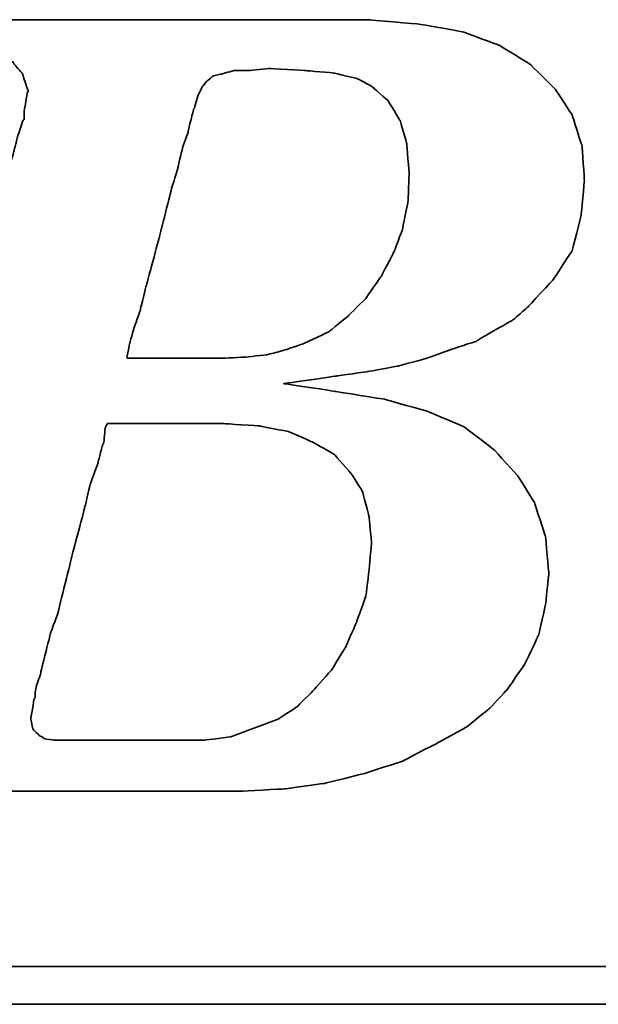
# Model space of a CAD drawing. Header units: millimetres. Extents: x 2494 to 2744, y 453 to 558.
# Tile 33 of 52: x 2667.82 to 2670.14, y 485.65 to 489.59. Entities that reach past the tile are written whole.
import ezdxf

# ---------------------------------------------------------------- set-up
doc = ezdxf.new("R2010")
doc.units = ezdxf.units.MM
doc.header["$LTSCALE"] = 0.2
doc.layers.add('layer 1', color=7, linetype='Continuous')

# ---------------------------------------------------------------- blocks, each defined once
blk = doc.blocks.new('TBI MOTION logo(完整正式版)')
at = {"layer": 'layer 1', "color": 22, "lineweight": 35}
for points, knots in [([(-64.65375, -6.86375), (-64.65375, -6.86375), (-64.84375, -7.29625), (-64.84375, -7.29625), (-64.84375, -7.29625), (-64.84375, -7.29625), (-64.86875, -7.34375), (-64.86875, -7.34375), (-64.86875, -7.34375), (-64.86875, -7.34375), (-64.86875, -7.36875), (-64.86875, -7.36875), (-64.86875, -7.36875), (-64.86875, -7.36875), (-65.15375, -7.65375), (-65.15375, -7.65375), (-65.15375, -7.65375), (-65.15375, -7.65375), (-65.17875, -7.65375), (-65.17875, -7.65375), (-65.17875, -7.65375), (-65.17875, -7.65375), (-65.20375, -7.67875), (-65.20375, -7.67875), (-65.20375, -7.67875), (-65.20375, -7.67875), (-65.58875, -7.87125), (-65.58875, -7.87125), (-65.58875, -7.87125), (-65.58875, -7.87125), (-65.63375, -7.87125), (-65.63375, -7.87125), (-65.63375, -7.87125), (-65.63375, -7.87125), (-65.65875, -7.89375), (-65.65875, -7.89375), (-65.65875, -7.89375), (-65.65875, -7.89375), (-66.09375, -7.94375), (-66.09375, -7.94375), (-66.09375, -7.94375), (-66.09375, -7.94375), (-66.11375, -7.94375), (-66.11375, -7.94375), (-66.11375, -7.94375), (-66.11375, -7.94375), (-66.16375, -7.94375), (-66.16375, -7.94375), (-66.16375, -7.94375), (-66.16375, -7.94375), (-66.30875, -7.94375), (-66.30875, -7.94375), (-66.30875, -7.94375), (-66.30875, -7.94375), (-66.69375, -7.94375), (-66.69375, -7.94375), (-66.69375, -7.94375), (-66.69375, -7.94375), (-67.07375, -7.94375), (-67.07375, -7.94375), (-67.07375, -7.94375), (-67.07375, -7.94375), (-67.12375, -7.94375), (-67.12375, -7.94375), (-67.12375, -7.94375), (-67.12375, -7.94375), (-67.12375, -7.96625), (-67.12375, -7.96625), (-67.12375, -7.96625), (-67.12375, -7.96625), (-67.14875, -7.99125), (-67.14875, -7.99125), (-67.14875, -7.99125), (-67.14875, -7.99125), (-67.24375, -8.34875), (-67.24375, -8.34875), (-67.24375, -8.34875), (-67.24375, -8.34875), (-67.31375, -8.68625), (-67.31375, -8.68625), (-67.31375, -8.68625), (-67.31375, -8.68625), (-67.26875, -8.68625), (-67.26875, -8.68625), (-67.26875, -8.68625), (-67.26875, -8.68625), (-67.07375, -8.68625), (-67.07375, -8.68625), (-67.07375, -8.68625), (-67.07375, -8.68625), (-66.54875, -8.68625), (-66.54875, -8.68625), (-66.54875, -8.68625), (-66.54875, -8.68625), (-65.82625, -8.68625), (-65.82625, -8.68625), (-65.82625, -8.68625), (-65.82625, -8.68625), (-65.01375, -8.68625), (-65.01375, -8.68625), (-65.01375, -8.68625), (-65.01375, -8.68625), (-64.05375, -8.68625), (-64.05375, -8.68625), (-64.05375, -8.68625), (-64.05375, -8.68625), (-62.08375, -8.68625), (-62.08375, -8.68625), (-62.08375, -8.68625), (-62.08375, -8.68625), (-60.06875, -8.68625), (-60.06875, -8.68625), (-60.06875, -8.68625), (-60.06875, -8.68625), (-59.10875, -8.68625), (-59.10875, -8.68625), (-59.10875, -8.68625), (-59.10875, -8.68625), (-58.29375, -8.68625), (-58.29375, -8.68625), (-58.29375, -8.68625), (-58.29375, -8.68625), (-57.57375, -8.68625), (-57.57375, -8.68625), (-57.57375, -8.68625), (-57.57375, -8.68625), (-57.04875, -8.68625), (-57.04875, -8.68625), (-57.04875, -8.68625), (-57.04875, -8.68625), (-56.85375, -8.68625), (-56.85375, -8.68625), (-56.85375, -8.68625), (-56.85375, -8.68625), (-56.70875, -8.68625), (-56.70875, -8.68625), (-56.70875, -8.68625), (-56.70875, -8.68625), (-56.61375, -8.68625), (-56.61375, -8.68625), (-56.61375, -8.68625), (-56.61375, -8.68625), (-56.56875, -8.68625), (-56.56875, -8.68625), (-56.56875, -8.68625), (-56.56875, -8.68625), (-55.65375, -8.63875), (-55.65375, -8.63875), (-55.65375, -8.63875), (-55.65375, -8.63875), (-54.76875, -8.51875), (-54.76875, -8.51875), (-54.76875, -8.51875), (-54.76875, -8.51875), (-53.90375, -8.30375), (-53.90375, -8.30375), (-53.90375, -8.30375), (-53.90375, -8.30375), (-53.08875, -8.03875), (-53.08875, -8.03875), (-53.08875, -8.03875), (-53.08875, -8.03875), (-52.34375, -7.65375), (-52.34375, -7.65375), (-52.34375, -7.65375), (-52.34375, -7.65375), (-51.69875, -7.29625), (-51.69875, -7.29625), (-51.69875, -7.29625), (-51.69875, -7.29625), (-51.21875, -6.91125), (-51.21875, -6.91125), (-51.21875, -6.91125), (-51.21875, -6.91125), (-50.83375, -6.50375), (-50.83375, -6.50375), (-50.83375, -6.50375), (-50.83375, -6.50375), (-50.44875, -5.94875), (-50.44875, -5.94875), (-50.44875, -5.94875), (-50.44875, -5.94875), (-50.13875, -5.30375), (-50.13875, -5.30375), (-50.13875, -5.30375), (-50.13875, -5.30375), (-49.99375, -4.65375), (-49.99375, -4.65375), (-49.99375, -4.65375), (-49.99375, -4.65375), (-49.92375, -3.98375), (-49.92375, -3.98375), (-49.92375, -3.98375), (-49.92375, -3.98375), (-49.99375, -3.19374), (-49.99375, -3.19374), (-49.99375, -3.19374), (-49.99375, -3.19374), (-50.23374, -2.44874), (-50.23374, -2.44874), (-50.23374, -2.44874), (-50.23374, -2.44874), (-50.59375, -1.87374), (-50.59375, -1.87374), (-50.59375, -1.87374), (-50.59375, -1.87374), (-51.09875, -1.31874), (-51.09875, -1.31874), (-51.09875, -1.31874), (-51.09875, -1.31874), (-51.74375, -0.81875), (-51.74375, -0.81875), (-51.74375, -0.81875), (-51.74375, -0.81875), (-52.53875, -0.48125), (-52.53875, -0.48125), (-52.53875, -0.48125), (-52.53875, -0.48125), (-53.47375, -0.21875), (-53.47375, -0.21875), (-53.47375, -0.21875), (-53.47375, -0.21875), (-54.52875, -0.04874), (-54.52875, -0.04874), (-54.52875, -0.04874), (-54.52875, -0.04874), (-55.65375, 0.12125), (-55.65375, 0.12125), (-55.65375, 0.12125), (-55.65375, 0.12125), (-54.50375, 0.28624), (-54.50375, 0.28624), (-54.50375, 0.28624), (-54.50375, 0.28624), (-53.83375, 0.38124), (-53.83375, 0.38124), (-53.83375, 0.38124), (-53.83375, 0.38124), (-53.18375, 0.50125), (-53.18375, 0.50125), (-53.18375, 0.50125), (-53.18375, 0.50125), (-52.55875, 0.66874), (-52.55875, 0.66874), (-52.55875, 0.66874), (-52.55875, 0.66874), (-52.03375, 0.86124), (-52.03375, 0.86124), (-52.03375, 0.86124), (-52.03375, 0.86124), (-51.50374, 1.03124), (-51.50374, 1.03124), (-51.50374, 1.03124), (-51.50374, 1.03124), (-51.09875, 1.27125), (-51.09875, 1.27125), (-51.09875, 1.27125), (-51.09875, 1.27125), (-50.71375, 1.48624), (-50.71375, 1.48624), (-50.71375, 1.48624), (-50.71375, 1.48624), (-50.37625, 1.77625), (-50.37625, 1.77625), (-50.37625, 1.77625), (-50.37625, 1.77625), (-49.82375, 2.37625), (-49.82375, 2.37625), (-49.82375, 2.37625), (-49.82375, 2.37625), (-49.41875, 2.99625), (-49.41875, 2.99625), (-49.41875, 2.99625), (-49.41875, 2.99625), (-49.22375, 3.76625), (-49.22375, 3.76625), (-49.22375, 3.76625), (-49.22375, 3.76625), (-49.15375, 4.50874), (-49.15375, 4.50874), (-49.15375, 4.50874), (-49.15375, 4.50874), (-49.20375, 5.25125), (-49.20375, 5.25125), (-49.20375, 5.25125), (-49.20375, 5.25125), (-49.41875, 5.92625), (-49.41875, 5.92625), (-49.41875, 5.92625), (-49.41875, 5.92625), (-49.77875, 6.47625), (-49.77875, 6.47625), (-49.77875, 6.47625), (-49.77875, 6.47625), (-50.33125, 7.02624), (-50.33125, 7.02624), (-50.33125, 7.02624), (-50.33125, 7.02624), (-51.00125, 7.43625), (-51.00125, 7.43625), (-51.00125, 7.43625), (-51.00125, 7.43625), (-51.79375, 7.72625), (-51.79375, 7.72625), (-51.79375, 7.72625), (-51.79375, 7.72625), (-52.72875, 7.89124), (-52.72875, 7.89124), (-52.72875, 7.89124), (-52.72875, 7.89124), (-53.83375, 7.98625), (-53.83375, 7.98625), (-53.83375, 7.98625), (-53.83375, 7.98625), (-53.92875, 7.98625), (-53.92875, 7.98625), (-53.92875, 7.98625), (-53.92875, 7.98625), (-54.26375, 7.98625), (-54.26375, 7.98625), (-54.26375, 7.98625), (-54.26375, 7.98625), (-54.74375, 7.98625), (-54.74375, 7.98625), (-54.74375, 7.98625), (-54.74375, 7.98625), (-55.36875, 7.98625), (-55.36875, 7.98625), (-55.36875, 7.98625), (-55.36875, 7.98625), (-56.13375, 7.98625), (-56.13375, 7.98625), (-56.13375, 7.98625), (-56.13375, 7.98625), (-56.94875, 7.98625), (-56.94875, 7.98625), (-56.94875, 7.98625), (-56.94875, 7.98625), (-58.77625, 7.98625), (-58.77625, 7.98625), (-58.77625, 7.98625), (-58.77625, 7.98625), (-60.59875, 7.98625), (-60.59875, 7.98625), (-60.59875, 7.98625), (-60.59875, 7.98625), (-61.41375, 7.98625), (-61.41375, 7.98625), (-61.41375, 7.98625), (-61.41375, 7.98625), (-62.17875, 7.98625), (-62.17875, 7.98625), (-62.17875, 7.98625), (-62.17875, 7.98625), (-62.80375, 7.98625), (-62.80375, 7.98625), (-62.80375, 7.98625), (-62.80375, 7.98625), (-63.30625, 7.98625), (-63.30625, 7.98625), (-63.30625, 7.98625), (-63.30625, 7.98625), (-63.57375, 7.98625), (-63.57375, 7.98625), (-63.57375, 7.98625), (-63.57375, 7.98625), (-63.57375, 7.96375), (-63.57375, 7.96375), (-63.57375, 7.96375), (-63.57375, 7.96375), (-63.59875, 7.94125), (-63.59875, 7.94125), (-63.59875, 7.94125), (-63.59875, 7.94125), (-63.69375, 7.55625), (-63.69375, 7.55625), (-63.69375, 7.55625), (-63.69375, 7.55625), (-63.76375, 7.24624), (-63.76375, 7.24624), (-63.76375, 7.24624), (-63.76375, 7.24624), (-63.23875, 7.24624), (-63.23875, 7.24624), (-63.23875, 7.24624), (-63.23875, 7.24624), (-62.75875, 7.24624), (-62.75875, 7.24624), (-62.75875, 7.24624), (-62.75875, 7.24624), (-62.61125, 7.24624), (-62.61125, 7.24624), (-62.61125, 7.24624), (-62.61125, 7.24624), (-62.56625, 7.24624), (-62.56625, 7.24624), (-62.56625, 7.24624), (-62.56625, 7.24624), (-62.22875, 7.24624), (-62.22875, 7.24624), (-62.22875, 7.24624), (-62.22875, 7.24624), (-62.20375, 7.24624), (-62.20375, 7.24624), (-62.20375, 7.24624), (-62.20375, 7.24624), (-62.17875, 7.21875), (-62.17875, 7.21875), (-62.17875, 7.21875), (-62.17875, 7.21875), (-61.96375, 7.17125), (-61.96375, 7.17125), (-61.96375, 7.17125), (-61.96375, 7.17125), (-61.72375, 7.12624), (-61.72375, 7.12624), (-61.72375, 7.12624), (-61.72375, 7.12624), (-61.70375, 7.12624), (-61.70375, 7.12624), (-61.70375, 7.12624), (-61.70375, 7.12624), (-61.55875, 7.07624), (-61.55875, 7.07624), (-61.55875, 7.07624), (-61.55875, 7.07624), (-61.50875, 7.07624), (-61.50875, 7.07624), (-61.50875, 7.07624), (-61.50875, 7.07624), (-61.48375, 7.02624), (-61.48375, 7.02624), (-61.48375, 7.02624), (-61.48375, 7.02624), (-61.31875, 6.83375), (-61.31875, 6.83375), (-61.31875, 6.83375), (-61.31875, 6.83375), (-61.29375, 6.81125), (-61.29375, 6.81125), (-61.29375, 6.81125), (-61.29375, 6.81125), (-61.29375, 6.78625), (-61.29375, 6.78625), (-61.29375, 6.78625), (-61.29375, 6.78625), (-61.19875, 6.50124), (-61.19875, 6.50124), (-61.19875, 6.50124), (-61.19875, 6.50124), (-61.17375, 6.45124), (-61.17375, 6.45124), (-61.17375, 6.45124), (-61.17375, 6.45124), (-61.19875, 6.40625), (-61.19875, 6.40625), (-61.19875, 6.40625), (-61.19875, 6.40625), (-61.26875, 5.99624), (-61.26875, 5.99624), (-61.26875, 5.99624), (-61.26875, 5.99624), (-61.26875, 5.85125), (-61.26875, 5.85125), (-61.26875, 5.85125), (-61.26875, 5.85125), (-61.26875, 5.82625), (-61.26875, 5.82625), (-61.26875, 5.82625), (-61.26875, 5.82625), (-61.29375, 5.80625), (-61.29375, 5.80625), (-61.29375, 5.80625), (-61.29375, 5.80625), (-61.34125, 5.66125), (-61.34125, 5.66125), (-61.34125, 5.66125), (-61.34125, 5.66125), (-61.41375, 5.44625), (-61.41375, 5.44625), (-61.41375, 5.44625), (-61.41375, 5.44625), (-61.48375, 5.15625), (-61.48375, 5.15625), (-61.48375, 5.15625), (-61.48375, 5.15625), (-61.58375, 4.82124), (-61.58375, 4.82124), (-61.58375, 4.82124), (-61.58375, 4.82124), (-61.79875, 4.00375), (-61.79875, 4.00375), (-61.79875, 4.00375), (-61.79875, 4.00375), (-62.05875, 2.99625), (-62.05875, 2.99625), (-62.05875, 2.99625), (-62.05875, 2.99625), (-62.34875, 1.91625), (-62.34875, 1.91625), (-62.34875, 1.91625), (-62.34875, 1.91625), (-62.97375, -0.41124), (-62.97375, -0.41124), (-62.97375, -0.41124), (-62.97375, -0.41124), (-63.59875, -2.75875), (-63.59875, -2.75875), (-63.59875, -2.75875), (-63.59875, -2.75875), (-63.88375, -3.86374), (-63.88375, -3.86374), (-63.88375, -3.86374), (-63.88375, -3.86374), (-64.14875, -4.82374), (-64.14875, -4.82374), (-64.14875, -4.82374), (-64.14875, -4.82374), (-64.36375, -5.64125), (-64.36375, -5.64125), (-64.36375, -5.64125), (-64.36375, -5.64125), (-64.43625, -5.97625), (-64.43625, -5.97625), (-64.43625, -5.97625), (-64.43625, -5.97625), (-64.50875, -6.28625), (-64.50875, -6.28625), (-64.50875, -6.28625), (-64.50875, -6.28625), (-64.50875, -6.30875), (-64.50875, -6.30875), (-64.50875, -6.30875), (-64.50875, -6.30875), (-64.57875, -6.50375), (-64.57875, -6.50375), (-64.57875, -6.50375), (-64.57875, -6.50375), (-64.62875, -6.69625), (-64.62875, -6.69625), (-64.62875, -6.69625), (-64.62875, -6.69625), (-64.62875, -6.76875), (-64.62875, -6.76875), (-64.62875, -6.76875), (-64.62875, -6.76875), (-64.62875, -6.81375), (-64.62875, -6.81375), (-64.62875, -6.81375), (-64.62875, -6.81375), (-64.62875, -6.83875), (-64.62875, -6.83875), (-64.62875, -6.83875), (-64.62875, -6.83875), (-64.65375, -6.86375), (-64.65375, -6.86375)], [0, 0, 0, 0, 0.00719424, 0.00719424, 0.00719424, 0.00719425, 0.01438849, 0.01438849, 0.01438849, 0.0143885, 0.02158273, 0.02158273, 0.02158273, 0.02158274, 0.02877698, 0.02877698, 0.02877698, 0.02877699, 0.03597122, 0.03597122, 0.03597122, 0.03597123, 0.04316547, 0.04316547, 0.04316547, 0.04316548, 0.05035971, 0.05035971, 0.05035971, 0.05035972, 0.05755396, 0.05755396, 0.05755396, 0.05755397, 0.0647482, 0.0647482, 0.0647482, 0.06474821, 0.07194245, 0.07194245, 0.07194245, 0.07194246, 0.07913669, 0.07913669, 0.07913669, 0.0791367, 0.08633094, 0.08633094, 0.08633094, 0.08633095, 0.09352518, 0.09352518, 0.09352518, 0.09352519, 0.10071942, 0.10071942, 0.10071942, 0.10071943, 0.10791367, 0.10791367, 0.10791367, 0.10791368, 0.11510791, 0.11510791, 0.11510791, 0.11510792, 0.12230216, 0.12230216, 0.12230216, 0.12230217, 0.1294964, 0.1294964, 0.1294964, 0.12949641, 0.13669065, 0.13669065, 0.13669065, 0.13669066, 0.14388489, 0.14388489, 0.14388489, 0.1438849, 0.15107914, 0.15107914, 0.15107914, 0.15107915, 0.15827338, 0.15827338, 0.15827338, 0.15827339, 0.16546763, 0.16546763, 0.16546763, 0.16546764, 0.17266187, 0.17266187, 0.17266187, 0.17266188, 0.17985612, 0.17985612, 0.17985612, 0.17985613, 0.18705036, 0.18705036, 0.18705036, 0.18705037, 0.1942446, 0.1942446, 0.1942446, 0.19424461, 0.20143885, 0.20143885, 0.20143885, 0.20143886, 0.20863309, 0.20863309, 0.20863309, 0.2086331, 0.21582734, 0.21582734, 0.21582734, 0.21582735, 0.22302158, 0.22302158, 0.22302158, 0.22302159, 0.23021583, 0.23021583, 0.23021583, 0.23021584, 0.23741007, 0.23741007, 0.23741007, 0.23741008, 0.24460432, 0.24460432, 0.24460432, 0.24460433, 0.25179856, 0.25179856, 0.25179856, 0.25179857, 0.25899281, 0.25899281, 0.25899281, 0.25899282, 0.26618705, 0.26618705, 0.26618705, 0.26618706, 0.27338129, 0.27338129, 0.27338129, 0.2733813, 0.28057554, 0.28057554, 0.28057554, 0.28057555, 0.28776978, 0.28776978, 0.28776978, 0.28776979, 0.29496403, 0.29496403, 0.29496403, 0.29496404, 0.30215827, 0.30215827, 0.30215827, 0.30215828, 0.30935252, 0.30935252, 0.30935252, 0.30935253, 0.31654676, 0.31654676, 0.31654676, 0.31654677, 0.32374101, 0.32374101, 0.32374101, 0.32374102, 0.33093525, 0.33093525, 0.33093525, 0.33093526, 0.3381295, 0.3381295, 0.3381295, 0.33812951, 0.34532374, 0.34532374, 0.34532374, 0.34532375, 0.35251799, 0.35251799, 0.35251799, 0.352518, 0.35971223, 0.35971223, 0.35971223, 0.35971224, 0.36690647, 0.36690647, 0.36690647, 0.36690648, 0.37410072, 0.37410072, 0.37410072, 0.37410073, 0.38129496, 0.38129496, 0.38129496, 0.38129497, 0.38848921, 0.38848921, 0.38848921, 0.38848922, 0.39568345, 0.39568345, 0.39568345, 0.39568346, 0.4028777, 0.4028777, 0.4028777, 0.40287771, 0.41007194, 0.41007194, 0.41007194, 0.41007195, 0.41726619, 0.41726619, 0.41726619, 0.4172662, 0.42446043, 0.42446043, 0.42446043, 0.42446044, 0.43165468, 0.43165468, 0.43165468, 0.43165469, 0.43884892, 0.43884892, 0.43884892, 0.43884893, 0.44604317, 0.44604317, 0.44604317, 0.44604318, 0.45323741, 0.45323741, 0.45323741, 0.45323742, 0.46043165, 0.46043165, 0.46043165, 0.46043166, 0.4676259, 0.4676259, 0.4676259, 0.46762591, 0.47482014, 0.47482014, 0.47482014, 0.47482015, 0.48201439, 0.48201439, 0.48201439, 0.4820144, 0.48920863, 0.48920863, 0.48920863, 0.48920864, 0.49640288, 0.49640288, 0.49640288, 0.49640289, 0.50359712, 0.50359712, 0.50359712, 0.50359713, 0.51079137, 0.51079137, 0.51079137, 0.51079138, 0.51798561, 0.51798561, 0.51798561, 0.51798562, 0.52517986, 0.52517986, 0.52517986, 0.52517987, 0.5323741, 0.5323741, 0.5323741, 0.53237411, 0.53956835, 0.53956835, 0.53956835, 0.53956836, 0.54676259, 0.54676259, 0.54676259, 0.5467626, 0.55395683, 0.55395683, 0.55395683, 0.55395684, 0.56115108, 0.56115108, 0.56115108, 0.56115109, 0.56834532, 0.56834532, 0.56834532, 0.56834533, 0.57553957, 0.57553957, 0.57553957, 0.57553958, 0.58273381, 0.58273381, 0.58273381, 0.58273382, 0.58992806, 0.58992806, 0.58992806, 0.58992807, 0.5971223, 0.5971223, 0.5971223, 0.59712231, 0.60431655, 0.60431655, 0.60431655, 0.60431656, 0.61151079, 0.61151079, 0.61151079, 0.6115108, 0.61870504, 0.61870504, 0.61870504, 0.61870505, 0.62589928, 0.62589928, 0.62589928, 0.62589929, 0.63309353, 0.63309353, 0.63309353, 0.63309354, 0.64028777, 0.64028777, 0.64028777, 0.64028778, 0.64748201, 0.64748201, 0.64748201, 0.64748202, 0.65467626, 0.65467626, 0.65467626, 0.65467627, 0.6618705, 0.6618705, 0.6618705, 0.66187051, 0.66906475, 0.66906475, 0.66906475, 0.66906476, 0.67625899, 0.67625899, 0.67625899, 0.676259, 0.68345324, 0.68345324, 0.68345324, 0.68345325, 0.69064748, 0.69064748, 0.69064748, 0.69064749, 0.69784173, 0.69784173, 0.69784173, 0.69784174, 0.70503597, 0.70503597, 0.70503597, 0.70503598, 0.71223022, 0.71223022, 0.71223022, 0.71223023, 0.71942446, 0.71942446, 0.71942446, 0.71942447, 0.72661871, 0.72661871, 0.72661871, 0.72661872, 0.73381295, 0.73381295, 0.73381295, 0.73381296, 0.74100719, 0.74100719, 0.74100719, 0.7410072, 0.74820144, 0.74820144, 0.74820144, 0.74820145, 0.75539568, 0.75539568, 0.75539568, 0.75539569, 0.76258993, 0.76258993, 0.76258993, 0.76258994, 0.76978417, 0.76978417, 0.76978417, 0.76978418, 0.77697842, 0.77697842, 0.77697842, 0.77697843, 0.78417266, 0.78417266, 0.78417266, 0.78417267, 0.79136691, 0.79136691, 0.79136691, 0.79136692, 0.79856115, 0.79856115, 0.79856115, 0.79856116, 0.8057554, 0.8057554, 0.8057554, 0.80575541, 0.81294964, 0.81294964, 0.81294964, 0.81294965, 0.82014388, 0.82014388, 0.82014388, 0.82014389, 0.82733813, 0.82733813, 0.82733813, 0.82733814, 0.83453237, 0.83453237, 0.83453237, 0.83453238, 0.84172662, 0.84172662, 0.84172662, 0.84172663, 0.84892086, 0.84892086, 0.84892086, 0.84892087, 0.85611511, 0.85611511, 0.85611511, 0.85611512, 0.86330935, 0.86330935, 0.86330935, 0.86330936, 0.8705036, 0.8705036, 0.8705036, 0.87050361, 0.87769784, 0.87769784, 0.87769784, 0.87769785, 0.88489209, 0.88489209, 0.88489209, 0.8848921, 0.89208633, 0.89208633, 0.89208633, 0.89208634, 0.89928058, 0.89928058, 0.89928058, 0.89928059, 0.90647482, 0.90647482, 0.90647482, 0.90647483, 0.91366906, 0.91366906, 0.91366906, 0.91366907, 0.92086331, 0.92086331, 0.92086331, 0.92086332, 0.92805755, 0.92805755, 0.92805755, 0.92805756, 0.9352518, 0.9352518, 0.9352518, 0.93525181, 0.94244604, 0.94244604, 0.94244604, 0.94244605, 0.94964029, 0.94964029, 0.94964029, 0.9496403, 0.95683453, 0.95683453, 0.95683453, 0.95683454, 0.96402878, 0.96402878, 0.96402878, 0.96402879, 0.97122302, 0.97122302, 0.97122302, 0.97122303, 0.97841727, 0.97841727, 0.97841727, 0.97841728, 0.98561151, 0.98561151, 0.98561151, 0.98561152, 0.99280576, 0.99280576, 0.99280576, 0.99280577, 1, 1, 1, 1]), ([(-57.50375, 6.35625), (-57.50375, 6.35625), (-57.57375, 6.11625), (-57.57375, 6.11625), (-57.57375, 6.11625), (-57.57375, 6.11625), (-57.57375, 6.09125), (-57.57375, 6.09125), (-57.57375, 6.09125), (-57.57375, 6.09125), (-57.59875, 6.06625), (-57.59875, 6.06625), (-57.59875, 6.06625), (-57.59875, 6.06625), (-57.64875, 5.87625), (-57.64875, 5.87625), (-57.64875, 5.87625), (-57.64875, 5.87625), (-57.71875, 5.58875), (-57.71875, 5.58875), (-57.71875, 5.58875), (-57.71875, 5.58875), (-57.71875, 5.56625), (-57.71875, 5.56625), (-57.71875, 5.56625), (-57.71875, 5.56625), (-57.83875, 5.23125), (-57.83875, 5.23125), (-57.83875, 5.23125), (-57.83875, 5.23125), (-57.93625, 4.82124), (-57.93625, 4.82124), (-57.93625, 4.82124), (-57.93625, 4.82124), (-57.93625, 4.79624), (-57.93625, 4.79624), (-57.93625, 4.79624), (-57.93625, 4.79624), (-58.07875, 4.34125), (-58.07875, 4.34125), (-58.07875, 4.34125), (-58.07875, 4.34125), (-58.34375, 3.28625), (-58.34375, 3.28625), (-58.34375, 3.28625), (-58.34375, 3.28625), (-58.62875, 2.23124), (-58.62875, 2.23124), (-58.62875, 2.23124), (-58.62875, 2.23124), (-58.74875, 1.75125), (-58.74875, 1.75125), (-58.74875, 1.75125), (-58.74875, 1.75125), (-58.74875, 1.72625), (-58.74875, 1.72625), (-58.74875, 1.72625), (-58.74875, 1.72625), (-58.89375, 1.31625), (-58.89375, 1.31625), (-58.89375, 1.31625), (-58.89375, 1.31625), (-58.98875, 0.98124), (-58.98875, 0.98124), (-58.98875, 0.98124), (-58.98875, 0.98124), (-59.03875, 0.71625), (-59.03875, 0.71625), (-59.03875, 0.71625), (-59.03875, 0.71625), (-59.03875, 0.66874), (-59.03875, 0.66874), (-59.03875, 0.66874), (-59.03875, 0.66874), (-58.91875, 0.66874), (-58.91875, 0.66874), (-58.91875, 0.66874), (-58.91875, 0.66874), (-58.53375, 0.66874), (-58.53375, 0.66874), (-58.53375, 0.66874), (-58.53375, 0.66874), (-58.10375, 0.66874), (-58.10375, 0.66874), (-58.10375, 0.66874), (-58.10375, 0.66874), (-57.66875, 0.66874), (-57.66875, 0.66874), (-57.66875, 0.66874), (-57.66875, 0.66874), (-57.33375, 0.66874), (-57.33375, 0.66874), (-57.33375, 0.66874), (-57.33375, 0.66874), (-57.09375, 0.66874), (-57.09375, 0.66874), (-57.09375, 0.66874), (-57.09375, 0.66874), (-56.99875, 0.66874), (-56.99875, 0.66874), (-56.99875, 0.66874), (-56.99875, 0.66874), (-56.49375, 0.69374), (-56.49375, 0.69374), (-56.49375, 0.69374), (-56.49375, 0.69374), (-56.01375, 0.74374), (-56.01375, 0.74374), (-56.01375, 0.74374), (-56.01375, 0.74374), (-55.58375, 0.86124), (-55.58375, 0.86124), (-55.58375, 0.86124), (-55.58375, 0.86124), (-55.17375, 1.00624), (-55.17375, 1.00624), (-55.17375, 1.00624), (-55.17375, 1.00624), (-54.67375, 1.24625), (-54.67375, 1.24625), (-54.67375, 1.24625), (-54.67375, 1.24625), (-54.26375, 1.58124), (-54.26375, 1.58124), (-54.26375, 1.58124), (-54.26375, 1.58124), (-53.87875, 1.96374), (-53.87875, 1.96374), (-53.87875, 1.96374), (-53.87875, 1.96374), (-53.54375, 2.44625), (-53.54375, 2.44625), (-53.54375, 2.44625), (-53.54375, 2.44625), (-53.27875, 2.95125), (-53.27875, 2.95125), (-53.27875, 2.95125), (-53.27875, 2.95125), (-53.08875, 3.45124), (-53.08875, 3.45124), (-53.08875, 3.45124), (-53.08875, 3.45124), (-52.96875, 4.05124), (-52.96875, 4.05124), (-52.96875, 4.05124), (-52.96875, 4.05124), (-52.94375, 4.65125), (-52.94375, 4.65125), (-52.94375, 4.65125), (-52.94375, 4.65125), (-52.99375, 5.30125), (-52.99375, 5.30125), (-52.99375, 5.30125), (-52.99375, 5.30125), (-53.13875, 5.80625), (-53.13875, 5.80625), (-53.13875, 5.80625), (-53.13875, 5.80625), (-53.39875, 6.23625), (-53.39875, 6.23625), (-53.39875, 6.23625), (-53.39875, 6.23625), (-53.75875, 6.54875), (-53.75875, 6.54875), (-53.75875, 6.54875), (-53.75875, 6.54875), (-54.07375, 6.71625), (-54.07375, 6.71625), (-54.07375, 6.71625), (-54.07375, 6.71625), (-54.57375, 6.83375), (-54.57375, 6.83375), (-54.57375, 6.83375), (-54.57375, 6.83375), (-55.17375, 6.88625), (-55.17375, 6.88625), (-55.17375, 6.88625), (-55.17375, 6.88625), (-55.96875, 6.93125), (-55.96875, 6.93125), (-55.96875, 6.93125), (-55.96875, 6.93125), (-56.39875, 6.88625), (-56.39875, 6.88625), (-56.39875, 6.88625), (-56.39875, 6.88625), (-56.42125, 6.88625), (-56.42125, 6.88625), (-56.42125, 6.88625), (-56.42125, 6.88625), (-56.73375, 6.88625), (-56.73375, 6.88625), (-56.73375, 6.88625), (-56.73375, 6.88625), (-56.99875, 6.81125), (-56.99875, 6.81125), (-56.99875, 6.81125), (-56.99875, 6.81125), (-57.02375, 6.81125), (-57.02375, 6.81125), (-57.02375, 6.81125), (-57.02375, 6.81125), (-57.18875, 6.76625), (-57.18875, 6.76625), (-57.18875, 6.76625), (-57.18875, 6.76625), (-57.30875, 6.66625), (-57.30875, 6.66625), (-57.30875, 6.66625), (-57.30875, 6.66625), (-57.40875, 6.54875), (-57.40875, 6.54875), (-57.40875, 6.54875), (-57.40875, 6.54875), (-57.50375, 6.35625), (-57.50375, 6.35625)], [0, 0, 0, 0, 0.01851852, 0.01851852, 0.01851852, 0.01851853, 0.03703704, 0.03703704, 0.03703704, 0.03703705, 0.05555556, 0.05555556, 0.05555556, 0.05555557, 0.07407407, 0.07407407, 0.07407407, 0.07407408, 0.09259259, 0.09259259, 0.09259259, 0.0925926, 0.11111111, 0.11111111, 0.11111111, 0.11111112, 0.12962963, 0.12962963, 0.12962963, 0.12962964, 0.14814815, 0.14814815, 0.14814815, 0.14814816, 0.16666667, 0.16666667, 0.16666667, 0.16666668, 0.18518519, 0.18518519, 0.18518519, 0.1851852, 0.2037037, 0.2037037, 0.2037037, 0.20370371, 0.22222222, 0.22222222, 0.22222222, 0.22222223, 0.24074074, 0.24074074, 0.24074074, 0.24074075, 0.25925926, 0.25925926, 0.25925926, 0.25925927, 0.27777778, 0.27777778, 0.27777778, 0.27777779, 0.2962963, 0.2962963, 0.2962963, 0.29629631, 0.31481481, 0.31481481, 0.31481481, 0.31481482, 0.33333333, 0.33333333, 0.33333333, 0.33333334, 0.35185185, 0.35185185, 0.35185185, 0.35185186, 0.37037037, 0.37037037, 0.37037037, 0.37037038, 0.38888889, 0.38888889, 0.38888889, 0.3888889, 0.40740741, 0.40740741, 0.40740741, 0.40740742, 0.42592593, 0.42592593, 0.42592593, 0.42592594, 0.44444444, 0.44444444, 0.44444444, 0.44444445, 0.46296296, 0.46296296, 0.46296296, 0.46296297, 0.48148148, 0.48148148, 0.48148148, 0.48148149, 0.5, 0.5, 0.5, 0.50000001, 0.51851852, 0.51851852, 0.51851852, 0.51851853, 0.53703704, 0.53703704, 0.53703704, 0.53703705, 0.55555556, 0.55555556, 0.55555556, 0.55555557, 0.57407407, 0.57407407, 0.57407407, 0.57407408, 0.59259259, 0.59259259, 0.59259259, 0.5925926, 0.61111111, 0.61111111, 0.61111111, 0.61111112, 0.62962963, 0.62962963, 0.62962963, 0.62962964, 0.64814815, 0.64814815, 0.64814815, 0.64814816, 0.66666667, 0.66666667, 0.66666667, 0.66666668, 0.68518519, 0.68518519, 0.68518519, 0.6851852, 0.7037037, 0.7037037, 0.7037037, 0.70370371, 0.72222222, 0.72222222, 0.72222222, 0.72222223, 0.74074074, 0.74074074, 0.74074074, 0.74074075, 0.75925926, 0.75925926, 0.75925926, 0.75925927, 0.77777778, 0.77777778, 0.77777778, 0.77777779, 0.7962963, 0.7962963, 0.7962963, 0.79629631, 0.81481481, 0.81481481, 0.81481481, 0.81481482, 0.83333333, 0.83333333, 0.83333333, 0.83333334, 0.85185185, 0.85185185, 0.85185185, 0.85185186, 0.87037037, 0.87037037, 0.87037037, 0.87037038, 0.88888889, 0.88888889, 0.88888889, 0.8888889, 0.90740741, 0.90740741, 0.90740741, 0.90740742, 0.92592593, 0.92592593, 0.92592593, 0.92592594, 0.94444444, 0.94444444, 0.94444444, 0.94444445, 0.96296296, 0.96296296, 0.96296296, 0.96296297, 0.98148148, 0.98148148, 0.98148148, 0.98148149, 1, 1, 1, 1]), ([(-61.03125, -6.57375), (-61.03125, -6.57375), (-61.03125, -6.67125), (-61.03125, -6.67125), (-61.03125, -6.67125), (-61.03125, -6.67125), (-61.05375, -6.69625), (-61.05375, -6.69625), (-61.05375, -6.69625), (-61.05375, -6.69625), (-61.12375, -7.12875), (-61.12375, -7.12875), (-61.12375, -7.12875), (-61.12375, -7.12875), (-61.07875, -7.34375), (-61.07875, -7.34375), (-61.07875, -7.34375), (-61.07875, -7.34375), (-60.93375, -7.48875), (-60.93375, -7.48875), (-60.93375, -7.48875), (-60.93375, -7.48875), (-60.81375, -7.55625), (-60.81375, -7.55625), (-60.81375, -7.55625), (-60.81375, -7.55625), (-60.62375, -7.58375), (-60.62375, -7.58375), (-60.62375, -7.58375), (-60.62375, -7.58375), (-60.30875, -7.58375), (-60.30875, -7.58375), (-60.30875, -7.58375), (-60.30875, -7.58375), (-59.97375, -7.58375), (-59.97375, -7.58375), (-59.97375, -7.58375), (-59.97375, -7.58375), (-59.87875, -7.58375), (-59.87875, -7.58375), (-59.87875, -7.58375), (-59.87875, -7.58375), (-59.63625, -7.58375), (-59.63625, -7.58375), (-59.63625, -7.58375), (-59.63625, -7.58375), (-58.96875, -7.58375), (-58.96875, -7.58375), (-58.96875, -7.58375), (-58.96875, -7.58375), (-58.29375, -7.58375), (-58.29375, -7.58375), (-58.29375, -7.58375), (-58.29375, -7.58375), (-58.05375, -7.58375), (-58.05375, -7.58375), (-58.05375, -7.58375), (-58.05375, -7.58375), (-57.98375, -7.58375), (-57.98375, -7.58375), (-57.98375, -7.58375), (-57.98375, -7.58375), (-57.35875, -7.58375), (-57.35875, -7.58375), (-57.35875, -7.58375), (-57.35875, -7.58375), (-56.78375, -7.50875), (-56.78375, -7.50875), (-56.78375, -7.50875), (-56.78375, -7.50875), (-56.27875, -7.31875), (-56.27875, -7.31875), (-56.27875, -7.31875), (-56.27875, -7.31875), (-55.77375, -7.12875), (-55.77375, -7.12875), (-55.77375, -7.12875), (-55.77375, -7.12875), (-55.36875, -6.86375), (-55.36875, -6.86375), (-55.36875, -6.86375), (-55.36875, -6.86375), (-55.00875, -6.50375), (-55.00875, -6.50375), (-55.00875, -6.50375), (-55.00875, -6.50375), (-54.62375, -6.06875), (-54.62375, -6.06875), (-54.62375, -6.06875), (-54.62375, -6.06875), (-54.31375, -5.56875), (-54.31375, -5.56875), (-54.31375, -5.56875), (-54.31375, -5.56875), (-54.07375, -5.01625), (-54.07375, -5.01625), (-54.07375, -5.01625), (-54.07375, -5.01625), (-53.87875, -4.46374), (-53.87875, -4.46374), (-53.87875, -4.46374), (-53.87875, -4.46374), (-53.80875, -3.91375), (-53.80875, -3.91375), (-53.80875, -3.91375), (-53.80875, -3.91375), (-53.75875, -3.31375), (-53.75875, -3.31375), (-53.75875, -3.31375), (-53.75875, -3.31375), (-53.80875, -2.75875), (-53.80875, -2.75875), (-53.80875, -2.75875), (-53.80875, -2.75875), (-53.95375, -2.20875), (-53.95375, -2.20875), (-53.95375, -2.20875), (-53.95375, -2.20875), (-54.19375, -1.82625), (-54.19375, -1.82625), (-54.19375, -1.82625), (-54.19375, -1.82625), (-54.55375, -1.41875), (-54.55375, -1.41875), (-54.55375, -1.41875), (-54.55375, -1.41875), (-55.00875, -1.15125), (-55.00875, -1.15125), (-55.00875, -1.15125), (-55.00875, -1.15125), (-55.56125, -0.91375), (-55.56125, -0.91375), (-55.56125, -0.91375), (-55.56125, -0.91375), (-56.18125, -0.79375), (-56.18125, -0.79375), (-56.18125, -0.79375), (-56.18125, -0.79375), (-56.94875, -0.74374), (-56.94875, -0.74374), (-56.94875, -0.74374), (-56.94875, -0.74374), (-56.99875, -0.74374), (-56.99875, -0.74374), (-56.99875, -0.74374), (-56.99875, -0.74374), (-57.09375, -0.74374), (-57.09375, -0.74374), (-57.09375, -0.74374), (-57.09375, -0.74374), (-57.38375, -0.74374), (-57.38375, -0.74374), (-57.38375, -0.74374), (-57.38375, -0.74374), (-57.76875, -0.74374), (-57.76875, -0.74374), (-57.76875, -0.74374), (-57.76875, -0.74374), (-58.24625, -0.74374), (-58.24625, -0.74374), (-58.24625, -0.74374), (-58.24625, -0.74374), (-58.72875, -0.74374), (-58.72875, -0.74374), (-58.72875, -0.74374), (-58.72875, -0.74374), (-59.20875, -0.74374), (-59.20875, -0.74374), (-59.20875, -0.74374), (-59.20875, -0.74374), (-59.46875, -0.74374), (-59.46875, -0.74374), (-59.46875, -0.74374), (-59.46875, -0.74374), (-59.51625, -0.83875), (-59.51625, -0.83875), (-59.51625, -0.83875), (-59.51625, -0.83875), (-59.54375, -1.15125), (-59.54375, -1.15125), (-59.54375, -1.15125), (-59.54375, -1.15125), (-59.56375, -1.17874), (-59.56375, -1.17874), (-59.56375, -1.17874), (-59.56375, -1.17874), (-59.66375, -1.55875), (-59.66375, -1.55875), (-59.66375, -1.55875), (-59.66375, -1.55875), (-59.66375, -1.58375), (-59.66375, -1.58375), (-59.66375, -1.58375), (-59.66375, -1.58375), (-59.82875, -2.01874), (-59.82875, -2.01874), (-59.82875, -2.01874), (-59.82875, -2.01874), (-59.94875, -2.52125), (-59.94875, -2.52125), (-59.94875, -2.52125), (-59.94875, -2.52125), (-60.23875, -3.62375), (-60.23875, -3.62375), (-60.23875, -3.62375), (-60.23875, -3.62375), (-60.52375, -4.77624), (-60.52375, -4.77624), (-60.52375, -4.77624), (-60.52375, -4.77624), (-60.52375, -4.79874), (-60.52375, -4.79874), (-60.52375, -4.79874), (-60.52375, -4.79874), (-60.69125, -5.25375), (-60.69125, -5.25375), (-60.69125, -5.25375), (-60.69125, -5.25375), (-60.81375, -5.73625), (-60.81375, -5.73625), (-60.81375, -5.73625), (-60.81375, -5.73625), (-60.90875, -6.11875), (-60.90875, -6.11875), (-60.90875, -6.11875), (-60.90875, -6.11875), (-60.90875, -6.14375), (-60.90875, -6.14375), (-60.90875, -6.14375), (-60.90875, -6.14375), (-61.00375, -6.40875), (-61.00375, -6.40875), (-61.00375, -6.40875), (-61.00375, -6.40875), (-61.03125, -6.57375), (-61.03125, -6.57375)], [0, 0, 0, 0, 0.01694915, 0.01694915, 0.01694915, 0.01694916, 0.03389831, 0.03389831, 0.03389831, 0.03389832, 0.05084746, 0.05084746, 0.05084746, 0.05084747, 0.06779661, 0.06779661, 0.06779661, 0.06779662, 0.08474576, 0.08474576, 0.08474576, 0.08474577, 0.10169492, 0.10169492, 0.10169492, 0.10169493, 0.11864407, 0.11864407, 0.11864407, 0.11864408, 0.13559322, 0.13559322, 0.13559322, 0.13559323, 0.15254237, 0.15254237, 0.15254237, 0.15254238, 0.16949153, 0.16949153, 0.16949153, 0.16949154, 0.18644068, 0.18644068, 0.18644068, 0.18644069, 0.20338983, 0.20338983, 0.20338983, 0.20338984, 0.22033898, 0.22033898, 0.22033898, 0.22033899, 0.23728814, 0.23728814, 0.23728814, 0.23728815, 0.25423729, 0.25423729, 0.25423729, 0.2542373, 0.27118644, 0.27118644, 0.27118644, 0.27118645, 0.28813559, 0.28813559, 0.28813559, 0.2881356, 0.30508475, 0.30508475, 0.30508475, 0.30508476, 0.3220339, 0.3220339, 0.3220339, 0.32203391, 0.33898305, 0.33898305, 0.33898305, 0.33898306, 0.3559322, 0.3559322, 0.3559322, 0.35593221, 0.37288136, 0.37288136, 0.37288136, 0.37288137, 0.38983051, 0.38983051, 0.38983051, 0.38983052, 0.40677966, 0.40677966, 0.40677966, 0.40677967, 0.42372881, 0.42372881, 0.42372881, 0.42372882, 0.44067797, 0.44067797, 0.44067797, 0.44067798, 0.45762712, 0.45762712, 0.45762712, 0.45762713, 0.47457627, 0.47457627, 0.47457627, 0.47457628, 0.49152542, 0.49152542, 0.49152542, 0.49152543, 0.50847458, 0.50847458, 0.50847458, 0.50847459, 0.52542373, 0.52542373, 0.52542373, 0.52542374, 0.54237288, 0.54237288, 0.54237288, 0.54237289, 0.55932203, 0.55932203, 0.55932203, 0.55932204, 0.57627119, 0.57627119, 0.57627119, 0.5762712, 0.59322034, 0.59322034, 0.59322034, 0.59322035, 0.61016949, 0.61016949, 0.61016949, 0.6101695, 0.62711864, 0.62711864, 0.62711864, 0.62711865, 0.6440678, 0.6440678, 0.6440678, 0.64406781, 0.66101695, 0.66101695, 0.66101695, 0.66101696, 0.6779661, 0.6779661, 0.6779661, 0.67796611, 0.69491525, 0.69491525, 0.69491525, 0.69491526, 0.71186441, 0.71186441, 0.71186441, 0.71186442, 0.72881356, 0.72881356, 0.72881356, 0.72881357, 0.74576271, 0.74576271, 0.74576271, 0.74576272, 0.76271186, 0.76271186, 0.76271186, 0.76271187, 0.77966102, 0.77966102, 0.77966102, 0.77966103, 0.79661017, 0.79661017, 0.79661017, 0.79661018, 0.81355932, 0.81355932, 0.81355932, 0.81355933, 0.83050847, 0.83050847, 0.83050847, 0.83050848, 0.84745763, 0.84745763, 0.84745763, 0.84745764, 0.86440678, 0.86440678, 0.86440678, 0.86440679, 0.88135593, 0.88135593, 0.88135593, 0.88135594, 0.89830508, 0.89830508, 0.89830508, 0.89830509, 0.91525424, 0.91525424, 0.91525424, 0.91525425, 0.93220339, 0.93220339, 0.93220339, 0.9322034, 0.94915254, 0.94915254, 0.94915254, 0.94915255, 0.96610169, 0.96610169, 0.96610169, 0.9661017, 0.98305085, 0.98305085, 0.98305085, 0.98305086, 1, 1, 1, 1]), ([(75.90875, -9.47875), (75.90875, -9.47875), (75.90875, -12.28625), (75.90875, -12.28625), (75.90875, -12.28625), (75.90875, -12.28625), (75.90875, -12.47875), (75.90875, -12.47875), (75.90875, -12.47875), (75.90875, -12.47875), (75.71625, -12.47875), (75.71625, -12.47875), (75.71625, -12.47875), (75.71625, -12.47875), (-88.32875, -12.47875), (-88.32875, -12.47875), (-88.32875, -12.47875), (-88.32875, -12.47875), (-88.32875, -13.29375), (-88.32875, -13.29375), (-88.32875, -13.29375), (-88.32875, -13.29375), (82.89125, -13.29375), (82.89125, -13.29375), (82.89125, -13.29375), (82.89125, -13.29375), (75.90875, -9.47875), (75.90875, -9.47875)], [0, 0, 0, 0, 0.14285714, 0.14285714, 0.14285714, 0.14285715, 0.28571429, 0.28571429, 0.28571429, 0.2857143, 0.42857143, 0.42857143, 0.42857143, 0.42857144, 0.57142857, 0.57142857, 0.57142857, 0.57142858, 0.71428571, 0.71428571, 0.71428571, 0.71428572, 0.85714286, 0.85714286, 0.85714286, 0.85714287, 1, 1, 1, 1])]:
    blk.add_open_spline(points, degree=3, knots=knots, dxfattribs=at)

msp = doc.modelspace()

# ---------------------------------------------------------------- block references
at = {"xscale": 0.1852549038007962, "yscale": 0.1852549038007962, "zscale": 0.1852549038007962}
msp.add_blockref('TBI MOTION logo(完整正式版)', (2679.1913, 488.1146), dxfattribs=at)

doc.saveas('drawing.dxf')
